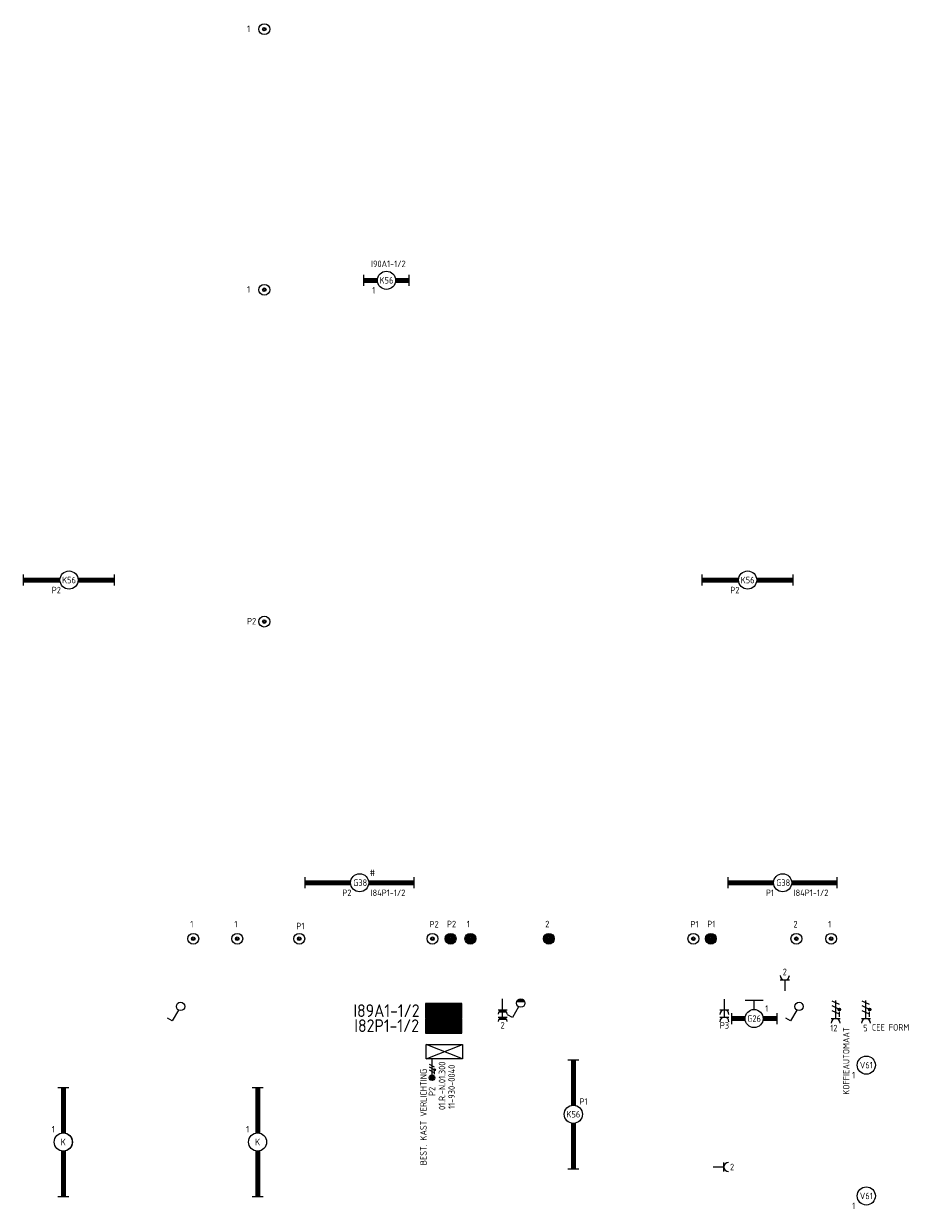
# Model space of a CAD drawing. Header units: millimetres. Extents: x 84152 to 132970, y 139979 to 175450.
# Tile 2 of 16: x 97058 to 109240, y 141369 to 157672. Entities that reach past the tile are written whole.
import ezdxf
from ezdxf.enums import TextEntityAlignment as Align

# ---------------------------------------------------------------- set-up
doc = ezdxf.new("R2010")
doc.units = ezdxf.units.MM
doc.layers.get('0').update_dxf_attribs({"linetype": 'CONTINUOUS'})
for name, color, linetype in [('EB62203-_ATTRIB', 2, 'CONTINUOUS'), ('EB62204-_ATTRIB', 2, 'CONTINUOUS'), ('EB62205-_ATTRIB', 2, 'CONTINUOUS'), ('EB63101-_ATTRIB', 2, 'CONTINUOUS'), ('EB63105-_ATTRIB', 2, 'CONTINUOUS'), ('EL62203-_KRACHT-WCD230', 3, 'CONTINUOUS'), ('EL62204-_KRACHT-ASP230', 3, 'CONTINUOUS'), ('EL62205-_KRACHT-KAST', 3, 'CONTINUOUS'), ('EL63101-_LICHT-ARM', 3, 'CONTINUOUS'), ('EL63102-_LICHT-SCH', 3, 'CONTINUOUS'), ('EL63105-_LICHT-KAST', 3, 'CONTINUOUS'), ('ET63105-_BIJSCHRIFT', 7, 'CONTINUOUS'), ('LASDOZEN', 3, 'CONTINUOUS'), ('LBSDOZEN_ATTRIB', 2, 'CONTINUOUS')]:
    doc.layers.add(name, color=color, linetype=linetype)
doc.styles.add('1_8', font='iso', dxfattribs={"width": 0.7, "height": 1.8})
doc.styles.add('3_5', font='iso', dxfattribs={"height": 3.5})
doc.styles.add('NORATT', font='isocp.shx')
doc.styles.add('Normaal_staand', font='iso.shx')

# ---------------------------------------------------------------- blocks, each defined once
blk = doc.blocks.new('EK3T30')
at = {"color": 0}
for p, q in [((-15, -1.5), (-15, 1.5)), ((-15, 0.52), (-2.44, 0.52)), ((-15, 0.17), (-2.49, 0.17)), ((2.44, 0.52), (15, 0.52)), ((2.49, 0.17), (15, 0.17)), ((15, -1.5), (15, 1.5)), ((-15, -0.17), (-2.49, -0.17)), ((-15, -0.52), (-2.44, -0.52)), ((2.44, -0.52), (15, -0.52)), ((2.49, -0.17), (15, -0.17))]:
    blk.add_line(p, q, dxfattribs=at)
blk.add_circle((0, 0), 2.5, dxfattribs=at)
at = {"color": 0, "style": 'NORATT', "flags": 9}
blk.add_attdef('GELIJK', text='', height=1.8, dxfattribs=at).set_placement((3.5, 5), align=Align.MIDDLE_CENTER)
at = {"color": 0, "style": 'NORATT'}
for tag, flags, p in [('SCHAK', 8, (3.5, 2.8)), ('A_CODE', 8, (0, 0)), ('GROEP', 8, (-3.5, -2.8)), ('KAST', 9, (3.5, -2.8))]:
    blk.add_attdef(tag, text='', height=1.8, dxfattribs=dict(at, flags=flags)).set_placement(p, align=Align.MIDDLE)
blk = doc.blocks.new('EK3T20')
at = {"color": 0}
for p, q in [((-12.5, -1.5), (-12.5, 1.5)), ((-12.5, 0.52), (-2.44, 0.52)), ((-12.5, 0.17), (-2.49, 0.17)), ((2.44, 0.52), (12.5, 0.52)), ((2.49, 0.17), (12.5, 0.17)), ((12.5, -1.5), (12.5, 1.5)), ((-12.5, -0.17), (-2.49, -0.17)), ((-12.5, -0.52), (-2.44, -0.52)), ((2.44, -0.52), (12.5, -0.52)), ((2.49, -0.17), (12.5, -0.17))]:
    blk.add_line(p, q, dxfattribs=at)
blk.add_circle((0, 0), 2.5, dxfattribs=at)
at = {"color": 0, "style": '1_8'}
for tag, flags, p in [('SCHAK', 8, (3.5, 2.75)), ('A_CODE', 8, (0, 0)), ('GROEP', 8, (-3.5, -2.75)), ('KAST', 9, (3.5, -2.75))]:
    blk.add_attdef(tag, text='', height=1.8, dxfattribs=dict(at, flags=flags)).set_placement(p, align=Align.MIDDLE)
blk = doc.blocks.new('ES3S1')
at = {"color": 0}
blk.add_lwpolyline([(0.58, 1), (2.31, 4), (3.61, 3.25)], dxfattribs=at)
blk.add_circle((0, 0), 1.15, dxfattribs=at)
at = {"color": 0, "style": 'NORATT', "flags": 8}
blk.add_attdef('SCHAK', text='', height=1.8, dxfattribs=at).set_placement((3, 5.5), align=Align.MIDDLE_CENTER)
at = {"color": 0, "style": 'NORATT'}
for tag, flags, p in [('KAST', 9, (3.7, 2.5)), ('GROEP', 9, (3.7, 0)), ('DOEL', 8, (3.7, -2.5)), ('M_CODE', 9, (3.7, -5))]:
    blk.add_attdef(tag, text='', height=1.8, dxfattribs=dict(at, flags=flags)).set_placement(p, align=Align.MIDDLE_LEFT)
blk = doc.blocks.new('ES3W1A')
at = {"color": 0}
for p, q in [((1.25, 0), (-1.25, 0)), ((0, 0), (0, -3))]:
    blk.add_line(p, q, dxfattribs=at)
blk.add_arc((0, 1.25), 1.25, 180, 0, dxfattribs=at)
at = {"color": 0, "style": 'NORATT', "flags": 8}
blk.add_attdef('GROEP', text='', height=1.8, rotation=90, dxfattribs=at).set_placement((0, 3), align=Align.MIDDLE_CENTER)
at = {"color": 0, "style": 'NORATT'}
for tag, flags, p in [('VERMOGEN', 9, (-2.5, 2.5)), ('KAST', 9, (-2.5, 5)), ('GELIJK', 9, (-2.5, 0)), ('SCHAK', 8, (-1, -1.5))]:
    blk.add_attdef(tag, text='', height=1.8, dxfattribs=dict(at, flags=flags)).set_placement(p, align=Align.MIDDLE_RIGHT)
for tag, flags, p in [('DOEL', 8, (2.5, 2.5)), ('M_CODE', 9, (2.5, 0)), ('TAL', 8, (1, -1.5))]:
    blk.add_attdef(tag, text='', height=1.8, dxfattribs=dict(at, flags=flags)).set_placement(p, align=Align.MIDDLE_LEFT)
blk = doc.blocks.new('ES3S1W')
at = {"color": 0}
for p, q in [((-1.09, -0.38), (1.09, -0.38)), ((-0.97, -0.62), (0.97, -0.62)), ((-0.75, -0.88), (0.75, -0.88))]:
    blk.add_line(p, q, dxfattribs=at)
blk.add_lwpolyline([(0.58, 1), (2.31, 4), (3.61, 3.25)], dxfattribs=at)
blk.add_circle((0, 0), 1.15, dxfattribs=at)
at = {"style": '1_8'}
for tag, flags, p in [('SCHAK', 8, (3, 5.5)), ('KAST', 9, (-3, 0.5)), ('M_CODE', 9, (0, 0)), ('DOEL', 9, (-3, -2)), ('GROEP', 9, (-3, -4.5))]:
    blk.add_attdef(tag, text='', height=1.8, dxfattribs=dict(at, flags=flags)).set_placement(p, align=Align.MIDDLE_CENTER)
blk = doc.blocks.new('ES3W2W')
at = {"color": 0}
for p, q in [((1.25, 2), (-1.25, 2)), ((1.25, 0), (-1.25, 0)), ((1.07, 2.6), (-1.07, 2.6)), ((1.07, 0.6), (-1.07, 0.6)), ((0.81, 2.3), (-0.81, 2.3)), ((0.81, 0.3), (-0.81, 0.3)), ((0, 2), (0, -3))]:
    blk.add_line(p, q, dxfattribs=at)
for centre in [(0, 3.25), (0, 1.25)]:
    blk.add_arc(centre, 1.25, 180, 0, dxfattribs=at)
at = {"style": '1_8'}
for tag, flags, p in [('VERMOGEN', 9, (-2.5, 6.25)), ('SCHAK', 8, (2.5, 6.25)), ('GROEP', 8, (0, 4.25)), ('TAL', 8, (2.5, 6.25)), ('KAST', 9, (7, 6.25))]:
    blk.add_attdef(tag, text='', height=1.8, rotation=90, dxfattribs=dict(at, flags=flags)).set_placement(p, align=Align.MIDDLE_CENTER)
at = {"style": '1_8', "flags": 8}
blk.add_attdef('DOEL', text='', height=1.8, rotation=90, dxfattribs=at).set_placement((-2.5, 2.75), align=Align.MIDDLE_LEFT)
at = {"style": '1_8', "flags": 9}
blk.add_attdef('M_CODE', text='', height=1.8, dxfattribs=at).set_placement((0, 0), align=Align.MIDDLE_CENTER)
blk = doc.blocks.new('EK3T10')
at = {"color": 0}
for p, q in [((-6.25, -1.5), (-6.25, 1.5)), ((-6.25, 0.52), (-2.44, 0.52)), ((-6.25, 0.17), (-2.49, 0.17)), ((2.44, 0.52), (6.25, 0.52)), ((2.49, 0.17), (6.25, 0.17)), ((6.25, -1.5), (6.25, 1.5)), ((-6.25, -0.17), (-2.49, -0.17)), ((-6.25, -0.52), (-2.44, -0.52)), ((2.44, -0.52), (6.25, -0.52)), ((2.49, -0.17), (6.25, -0.17))]:
    blk.add_line(p, q, dxfattribs=at)
blk.add_circle((0, 0), 2.5, dxfattribs=at)
at = {"style": 'NORATT'}
for tag, flags, p in [('GELIJK', 9, (3.5, 5)), ('SCHAK', 8, (3.5, 2.75)), ('A_CODE', 8, (0, 0)), ('GROEP', 8, (-3.5, -2.75)), ('KAST', 9, (3.5, -2.75))]:
    blk.add_attdef(tag, text='', height=1.8, dxfattribs=dict(at, flags=flags)).set_placement(p, align=Align.MIDDLE_CENTER)
blk = doc.blocks.new('ES111205E')
at = {"layer": 'LASDOZEN'}
h = blk.add_hatch(color=256, dxfattribs=at)
h.paths.add_polyline_path([(23, -1, -1), (-27, -1, -1)], flags=16)
h.paths.add_polyline_path([(10, -1, -1), (-15, -1, -1)], flags=0)
h.paths.add_polyline_path([(-77, -1, 1), (73, -1, 1)])
h.paths.add_polyline_path([(-99, 101), (100, 101), (100, 236), (-99, 236)], flags=9)
h.paths.add_polyline_path([(-19, -184), (116, -184), (116, -49), (-19, -49)], flags=9)
at = {"color": 0}
for radius in [75, 25, 12.5]:
    blk.add_circle((-2, -1, 2600), radius, dxfattribs=at)
at = {"style": '1_8'}
for tag, flags, p in [('VERMOGEN', 9, (-127, 162, 2600)), ('GROEP', 8, (-2, 162, 2600)), ('SCHAK', 8, (123, 162, 2600)), ('KAST', 9, (348, 162, 2600)), ('DOEL', 8, (-127, -13, 2600))]:
    blk.add_attdef(tag, text='', height=90, rotation=90, dxfattribs=dict(at, flags=flags)).set_placement(p, align=Align.MIDDLE_LEFT)
at = {"color": 0, "style": '1_8', "flags": 8}
for tag, p in [('NUMMER', (-2, 149, 2600)), ('CODE', (-2, -1, 2600))]:
    blk.add_attdef(tag, text='', height=90, dxfattribs=at).set_placement(p, align=Align.MIDDLE)
at = {"style": '1_8', "flags": 8}
blk.add_attdef('TAL', text='', height=90, rotation=90, dxfattribs=at).set_placement((123, 162, 2600), align=Align.MIDDLE_CENTER)
at = {"style": '1_8', "flags": 9}
blk.add_attdef('M_CODE', text='', height=90, dxfattribs=at).set_placement((-2, -1, 2600), align=Align.MIDDLE_CENTER)
blk = doc.blocks.new('ES111205')
at = {"color": 0}
for radius in [1.5, 0.5, 0.25]:
    blk.add_circle((0, 0), radius, dxfattribs=at)
at = {"style": '1_8'}
for tag, flags, p in [('VERMOGEN', 9, (-2.5, 3.25)), ('GROEP', 8, (0, 3.25)), ('SCHAK', 8, (2.5, 3.25)), ('KAST', 9, (7, 3.25)), ('DOEL', 8, (-2.5, -0.25))]:
    blk.add_attdef(tag, text='', height=1.8, rotation=90, dxfattribs=dict(at, flags=flags)).set_placement(p, align=Align.MIDDLE_LEFT)
at = {"color": 0, "style": '1_8', "flags": 8}
for tag, p in [('NUMMER', (0, 3)), ('CODE', (0, 0))]:
    blk.add_attdef(tag, text='', height=1.8, dxfattribs=at).set_placement(p, align=Align.MIDDLE)
at = {"style": '1_8', "flags": 8}
blk.add_attdef('TAL', text='', height=1.8, rotation=90, dxfattribs=at).set_placement((2.5, 3.25), align=Align.MIDDLE_CENTER)
at = {"style": '1_8', "flags": 9}
blk.add_attdef('M_CODE', text='', height=1.8, dxfattribs=at).set_placement((0, 0), align=Align.MIDDLE_CENTER)
blk = doc.blocks.new('ES111261')
at = {"color": 0}
for p, q in [((-5, 1.75), (5, 1.75)), ((-5, 1.5), (5, 1.5)), ((-5, 1.25), (5, 1.25)), ((-5, 1), (5, 1)), ((-5, 0.75), (5, 0.75)), ((-5, 0.5), (5, 0.5)), ((-5, 0.25), (5, 0.25)), ((-5, 0), (5, 0)), ((-5, -0.25), (5, -0.25)), ((-5, -0.5), (5, -0.5)), ((-5, -0.75), (5, -0.75)), ((-5, -1), (5, -1)), ((-5, -1.25), (5, -1.25)), ((-5, -1.5), (5, -1.5)), ((-5, -1.75), (5, -1.75)), ((-5, -2), (5, -2))]:
    blk.add_line(p, q, dxfattribs=at)
blk.add_lwpolyline([(-5, -2), (5, -2), (5, 2), (-5, 2)], close=True, dxfattribs=at)
for tag, height, style, flags, p in [('GROEPI', 1.8, '1_8', 9, (0, 9.5)), ('GROEP', 1.8, '1_8', 8, (0, 7.5)), ('CODE', 3.5, '3_5', 8, (0, 4.5)), ('M_CODE', 1.8, '1_8', 9, (0, 0)), ('KAST', 1.8, '1_8', 9, (0, -3.5)), ('VERMOGEN', 1.8, '1_8', 9, (0, -5.5)), ('VERMOGENI', 1.8, '1_8', 9, (0, -9.5)), ('DOEL', 1.8, '1_8', 9, (0, -7.5)), ('DOELI', 1.8, '1_8', 9, (0, -11.5))]:
    blk.add_attdef(tag, text='', height=height, dxfattribs=dict(style=style, flags=flags)).set_placement(p, align=Align.MIDDLE_CENTER)
at = {"color": 0, "style": '1_8', "flags": 9}
blk.add_attdef('RUIMTE', text='', height=1.8, dxfattribs=at).set_placement((0, -9.5), align=Align.MIDDLE)
blk = doc.blocks.new('ES3G00')
at = {"color": 0}
blk.add_circle((0, 0), 2.5, dxfattribs=at)
at = {"style": '1_8'}
for tag, flags, p in [('GELIJK', 9, (3.5, 5)), ('SCHAK', 8, (3.5, 2.75)), ('A_CODE', 8, (0, 0)), ('GROEP', 8, (-3.5, -2.75)), ('KAST', 9, (3.5, -2.75))]:
    blk.add_attdef(tag, text='', height=1.8, dxfattribs=dict(at, flags=flags)).set_placement(p, align=Align.MIDDLE_CENTER)
blk = doc.blocks.new('ES3W2A')
at = {"color": 0}
for p, q in [((1.25, 2), (-1.25, 2)), ((1.25, 0), (-1.25, 0)), ((0, 2), (0, -3))]:
    blk.add_line(p, q, dxfattribs=at)
for centre in [(0, 3.25), (0, 1.25)]:
    blk.add_arc(centre, 1.25, 180, 0, dxfattribs=at)
at = {"color": 0, "style": 'NORATT', "flags": 8}
blk.add_attdef('GROEP', text='', height=1.8, rotation=90, dxfattribs=at).set_placement((0, 5), align=Align.MIDDLE_CENTER)
at = {"color": 0, "style": 'NORATT'}
for tag, flags, p in [('VERMOGEN', 9, (-2.5, 2.5)), ('KAST', 9, (-2.5, 5)), ('GELIJK', 9, (-2.5, 0)), ('SCHAK', 8, (-1, -1.5))]:
    blk.add_attdef(tag, text='', height=1.8, dxfattribs=dict(at, flags=flags)).set_placement(p, align=Align.MIDDLE_RIGHT)
for tag, flags, p in [('DOEL', 8, (2.5, 2.5)), ('M_CODE', 9, (2.5, 0)), ('TAL', 8, (1, -1.5))]:
    blk.add_attdef(tag, text='', height=1.8, dxfattribs=dict(at, flags=flags)).set_placement(p, align=Align.MIDDLE_LEFT)
blk = doc.blocks.new('EK3T10-W')
at = {"color": 0}
for p, q in [((-6.25, -1.5), (-6.25, 1.5)), ((-6.25, 0.52), (-2.44, 0.52)), ((-6.25, 0.17), (-2.49, 0.17)), ((2.44, 0.52), (6.25, 0.52)), ((2.49, 0.17), (6.25, 0.17)), ((6.25, -1.5), (6.25, 1.5)), ((-6.25, -0.17), (-2.49, -0.17)), ((-6.25, -0.52), (-2.44, -0.52)), ((0, -2.5), (0, -5)), ((2.44, -0.52), (6.25, -0.52)), ((2.49, -0.17), (6.25, -0.17)), ((-2.5, -5), (2.5, -5))]:
    blk.add_line(p, q, dxfattribs=at)
blk.add_circle((0, 0), 2.5, dxfattribs=at)
at = {"style": '1_8', "flags": 9}
blk.add_attdef('GELIJK', text='', height=1.8, dxfattribs=at).set_placement((3.5, 5), align=Align.MIDDLE_CENTER)
at = {"color": 0, "style": '1_8'}
for tag, flags, p in [('SCHAK', 8, (3.5, 2.75)), ('A_CODE', 8, (0, 0)), ('GROEP', 8, (-3.5, -2.75)), ('KAST', 9, (3.5, -2.75))]:
    blk.add_attdef(tag, text='', height=1.8, dxfattribs=dict(at, flags=flags)).set_placement(p, align=Align.MIDDLE)
blk = doc.blocks.new('ES2W2A')
blk.add_line((1.25, 2), (-1.25, 2))
at = {"color": 1}
for p, q in [((-1, 1.5), (-1, 0.17)), ((-1, 0.83), (1, -0.17)), ((-1.2, -0.77), (-1.2, -0.23)), ((-1.07, -0.83), (-1.07, -0.17)), ((-1, -0.5), (1, -1.5)), ((-1, -1.83), (1, -2.83)), ((-0.93, -0.83), (-0.93, -0.17)), ((-0.8, -0.77), (-0.8, -0.23))]:
    blk.add_line(p, q, dxfattribs=at)
at = {"color": 0}
blk.add_line((0, 2), (0, -3), dxfattribs=at)
at = {"color": 1}
blk.add_circle((-1, -0.5), 0.333, dxfattribs=at)
at = {"color": 0}
blk.add_arc((0, 3.25), 1.25, 180, 0, dxfattribs=at)
at = {"color": 0, "style": '1_8'}
for tag, flags, p in [('VERMOGEN', 9, (-3.75, 4.25)), ('GROEP', 8, (1.25, 4.25)), ('KAST', 9, (3.75, 4.25))]:
    blk.add_attdef(tag, text='', height=1.8, rotation=90, dxfattribs=dict(at, flags=flags)).set_placement(p, align=Align.MIDDLE_LEFT)
at = {"color": 0, "style": '1_8', "width": 0.7, "flags": 8}
for tag, p in [('TAL', (-3.75, 4.25)), ('DOEL', (-1.25, 4.25))]:
    blk.add_attdef(tag, text='', height=1.8, rotation=90, dxfattribs=at).set_placement(p, align=Align.MIDDLE_LEFT)
at = {"style": '1_8'}
for tag, flags, p in [('SCHAK', 8, (2.5, 5)), ('GELIJK', 9, (5, 5))]:
    blk.add_attdef(tag, text='', height=1.8, rotation=90, dxfattribs=dict(at, flags=flags)).set_placement(p, align=Align.MIDDLE_CENTER)
at = {"style": '1_8', "flags": 9}
blk.add_attdef('M_CODE', text='', height=1.8, dxfattribs=at).set_placement((0, 0), align=Align.MIDDLE_CENTER)
blk = doc.blocks.new('ES3X5')
at = {"color": 1}
for p, q in [((-0.88, -0.38), (-0.88, 0.01)), ((-0.78, -0.42), (-0.78, 0.06)), ((-0.73, 1.04), (-0.73, 0.3)), ((-0.73, 0.67), (0.73, -0.07)), ((-0.69, -0.42), (-0.69, 0.06)), ((-0.59, -0.38), (-0.59, 0.01)), ((-0.73, -0.18), (0.73, -0.92)), ((-0.73, -0.88), (0.73, -1.62))]:
    blk.add_line(p, q, dxfattribs=at)
at = {"color": 0}
for p, q in [((-0.45, 1.4), (-0.45, 2.6)), ((-0.15, 1.27), (-0.15, 2.73)), ((0, 1.25), (0, -3)), ((0.15, 1.27), (0.15, 2.73)), ((0.45, 1.4), (0.45, 2.6))]:
    blk.add_line(p, q, dxfattribs=at)
at = {"color": 1}
blk.add_circle((-0.73, -0.18), 0.245, dxfattribs=at)
at = {"color": 0}
blk.add_circle((0, 2), 0.75, dxfattribs=at)
at = {"color": 0, "style": 'NORATT'}
for tag, flags, p in [('VERMOGEN', 9, (-2.5, 4.5)), ('GROEP', 8, (0, 4.5)), ('SCHAK', 8, (2.5, 4.5)), ('KAST', 9, (7, 4.5)), ('DOEL', 8, (-2.5, 1))]:
    blk.add_attdef(tag, text='', height=1.8, rotation=90, dxfattribs=dict(at, flags=flags)).set_placement(p, align=Align.MIDDLE_LEFT)
for tag, flags, p in [('TAL', 8, (2.5, 4.5)), ('GELIJK', 9, (5, 4.5))]:
    blk.add_attdef(tag, text='', height=1.8, rotation=90, dxfattribs=dict(at, flags=flags)).set_placement(p, align=Align.MIDDLE_CENTER)
at = {"color": 0, "style": 'NORATT', "flags": 9}
blk.add_attdef('M_CODE', text='', height=1.8, dxfattribs=at).set_placement((0, 0), align=Align.MIDDLE_CENTER)
blk = doc.blocks.new('ES111263')
at = {"color": 0}
for p, q in [((-5, -2), (5, 2)), ((5, -2), (-5, 2))]:
    blk.add_line(p, q, dxfattribs=at)
blk.add_lwpolyline([(5, -2), (-5, -2), (-5, 2), (5, 2)], close=True, dxfattribs=at)
for tag, height, style, flags, p in [('GROEPI', 1.8, '1_8', 9, (0, 9.5)), ('GROEP', 1.8, '1_8', 8, (0, 7.5)), ('CODE', 3.5, '3_5', 8, (0, 4.5)), ('M_CODE', 1.8, '1_8', 9, (0, 0)), ('KAST', 1.8, '1_8', 9, (0, -3.5)), ('VERMOGEN', 1.8, '1_8', 9, (0, -5.5)), ('VERMOGENI', 1.8, '1_8', 9, (0, -9.5)), ('DOEL', 1.8, '1_8', 9, (0, -7.5)), ('DOELI', 1.8, '1_8', 9, (0, -11.5))]:
    blk.add_attdef(tag, text='', height=height, dxfattribs=dict(style=style, flags=flags)).set_placement(p, align=Align.MIDDLE_CENTER)
at = {"color": 0, "style": '1_8', "flags": 9}
blk.add_attdef('RUIMTE', text='', height=1.8, dxfattribs=at).set_placement((0, -9.5), align=Align.MIDDLE)

msp = doc.modelspace()

# ---------------------------------------------------------------- block references
at = {"layer": 'EL62203-_KRACHT-WCD230'}
ref = msp.add_blockref('ES3W1A', (107539, 144510), dxfattribs=dict(at, xscale=50, yscale=50, zscale=50))
ref.add_attrib('GROEP', '2', dxfattribs={"layer": 'EB62203-_ATTRIB', "color": 1, "height": 90, "style": '1_8', "flags": 8}).set_placement((107539, 144622), align=Align.MIDDLE_CENTER)
ref = msp.add_blockref('ES3W2W', (103653, 144101), dxfattribs=dict(at, xscale=50, yscale=50, zscale=50, rotation=180))
ref.add_attrib('GROEP', '2', dxfattribs={"layer": 'EB62203-_ATTRIB', "color": 1, "height": 90, "style": '1_8', "flags": 8}).set_placement((103653, 143888), align=Align.MIDDLE_CENTER)
ref = msp.add_blockref('ES3W2A', (106708, 144099), dxfattribs=dict(at, xscale=50, yscale=50, zscale=50, rotation=180))
ref.add_attrib('GROEP', 'P3', dxfattribs={"layer": 'EB62203-_ATTRIB', "color": 1, "height": 90, "style": '1_8', "flags": 8}).set_placement((106708, 143886), align=Align.MIDDLE_CENTER)
ref = msp.add_blockref('ES2W2A', (108240, 144080, 1050), dxfattribs=dict(at, xscale=50, yscale=50, zscale=50, rotation=180))
ref.add_attrib('GROEP', '12', dxfattribs={"layer": 'EB62203-_ATTRIB', "color": 1, "height": 90, "style": 'NORATT', "flags": 8}).set_placement((108264, 143849, 1050), align=Align.MIDDLE_RIGHT)
ref.add_attrib('DOEL', 'KOFFIEAUTOMAAT', dxfattribs={"layer": 'EB62203-_ATTRIB', "color": 1, "height": 90, "rotation": 90, "style": 'NORATT', "flags": 8}).set_placement((108384, 143859, 1050), align=Align.MIDDLE_RIGHT)
ref = msp.add_blockref('ES2W2A', (108656, 144080, 1050), dxfattribs=dict(at, xscale=50, yscale=50, zscale=50, rotation=180))
ref.add_attrib('GROEP', '5', dxfattribs={"layer": 'EB62203-_ATTRIB', "color": 1, "height": 90, "style": 'NORATT', "flags": 8}).set_placement((108680, 143849, 1050), align=Align.MIDDLE_RIGHT)
ref.add_attrib('DOEL', 'CEE FORM', dxfattribs={"layer": 'EB62203-_ATTRIB', "color": 1, "height": 90, "style": 'NORATT', "flags": 8}).set_placement((109252, 143859, 1050), align=Align.MIDDLE_RIGHT)
ref = msp.add_blockref('ES3W1A', (106701, 141937, 1050), dxfattribs=dict(at, xscale=50, yscale=50, zscale=50, rotation=270))
ref.add_attrib('GROEP', '2', dxfattribs={"layer": 'EB62203-_ATTRIB', "color": 1, "height": 90, "style": 'NORATT', "flags": 8}).set_placement((106813, 141937, 1050), align=Align.MIDDLE_CENTER)
at = {"layer": 'EL62204-_KRACHT-ASP230'}
ref = msp.add_blockref('ES3X5', (102681, 143265, -1000), dxfattribs=dict(at, xscale=50, yscale=50, zscale=50, rotation=180))
ref.add_attrib('DOEL', 'BEST. KAST VERLICHTING', dxfattribs={"layer": 'EB62204-_ATTRIB', "color": 1, "height": 90, "rotation": -270, "style": 'NORATT', "flags": 8}).set_placement((102563, 143287), align=Align.MIDDLE_RIGHT)
ref.add_attrib('GROEP', 'P2', dxfattribs={"layer": 'EB62204-_ATTRIB', "color": 1, "height": 90, "rotation": -270, "style": 'NORATT', "flags": 8}).set_placement((102681, 143040, -1000), align=Align.MIDDLE_RIGHT)
at = {"layer": 'EL62205-_KRACHT-KAST'}
ref = msp.add_blockref('ES111261', (102843, 144085), dxfattribs=dict(at, xscale=50, yscale=50, zscale=50))
ref.add_attrib('CODE', 'I89A1-1/2', dxfattribs={"layer": 'EB62205-_ATTRIB', "color": 3, "height": 175, "style": '3_5', "flags": 8}).set_placement((102054, 144089), align=Align.MIDDLE_CENTER)
ref = msp.add_blockref('ES111261', (102843, 143878), dxfattribs=dict(at, xscale=50, yscale=50, zscale=50))
ref.add_attrib('CODE', 'I82P1-1/2', dxfattribs={"layer": 'EB62205-_ATTRIB', "color": 3, "height": 175, "style": 'NORATT', "flags": 8}).set_placement((102057, 143882), align=Align.MIDDLE_CENTER)
at = {"layer": 'EL63101-_LICHT-ARM'}
ref = msp.add_blockref('EK3T10', (102054, 154141), dxfattribs=dict(at, xscale=50, yscale=50, zscale=50))
ref.add_attrib('A_CODE', 'K56', dxfattribs={"layer": 'EB63101-_ATTRIB', "color": 1, "height": 90, "style": 'NORATT', "flags": 8}).set_placement((102054, 154141), align=Align.MIDDLE)
ref.add_attrib('GROEP', '1', dxfattribs={"layer": 'EB63101-_ATTRIB', "color": 1, "height": 90, "style": 'NORATT', "flags": 8}).set_placement((101879, 154003), align=Align.MIDDLE)
ref.add_attrib('KAST', 'I90A1-1/2', dxfattribs={"layer": 'EB63101-_ATTRIB', "color": 1, "height": 90, "style": 'NORATT', "flags": 8}).set_placement((102080, 154367), align=Align.MIDDLE)
ref = msp.add_blockref('EK3T20', (97683, 150015), dxfattribs=dict(at, xscale=50, yscale=50, zscale=50))
ref.add_attrib('A_CODE', 'K56', dxfattribs={"layer": 'EB63101-_ATTRIB', "color": 1, "height": 90, "style": '1_8', "flags": 8}).set_placement((97683, 150015), align=Align.MIDDLE)
ref.add_attrib('GROEP', 'P2', dxfattribs={"layer": 'EB63101-_ATTRIB', "color": 1, "height": 90, "style": '1_8', "flags": 8}).set_placement((97508, 149877), align=Align.MIDDLE)
ref = msp.add_blockref('EK3T20', (107027, 150015), dxfattribs=dict(at, xscale=50, yscale=50, zscale=50))
ref.add_attrib('A_CODE', 'K56', dxfattribs={"layer": 'EB63101-_ATTRIB', "color": 1, "height": 90, "style": '1_8', "flags": 8}).set_placement((107027, 150015), align=Align.MIDDLE)
ref.add_attrib('GROEP', 'P2', dxfattribs={"layer": 'EB63101-_ATTRIB', "color": 1, "height": 90, "style": '1_8', "flags": 8}).set_placement((106852, 149877), align=Align.MIDDLE)
ref = msp.add_blockref('EK3T30', (101684, 145849, 2200), dxfattribs=dict(at, xscale=50, yscale=50, zscale=50))
ref.add_attrib('A_CODE', 'G38', dxfattribs={"layer": 'EB63101-_ATTRIB', "color": 1, "height": 90, "style": 'NORATT', "flags": 8}).set_placement((101692, 145850, 2200), align=Align.MIDDLE)
ref.add_attrib('GROEP', 'P2', dxfattribs={"layer": 'EB63101-_ATTRIB', "color": 1, "height": 90, "style": 'NORATT', "flags": 8}).set_placement((101509, 145711, 2200), align=Align.MIDDLE)
ref.add_attrib('KAST', 'I84P1-1/2', dxfattribs={"layer": 'EB63101-_ATTRIB', "color": 1, "height": 90, "style": 'NORATT', "flags": 8}).set_placement((102075, 145711, 2200), align=Align.MIDDLE)
ref.add_attrib('SCHAK', '#', dxfattribs={"layer": 'EB63101-_ATTRIB', "color": 1, "height": 90, "style": 'NORATT', "flags": 8}).set_placement((101859, 145986, 2200), align=Align.MIDDLE)
ref = msp.add_blockref('EK3T30', (107509, 145849, 2200), dxfattribs=dict(at, xscale=50, yscale=50, zscale=50))
ref.add_attrib('A_CODE', 'G38', dxfattribs={"layer": 'EB63101-_ATTRIB', "color": 1, "height": 90, "style": 'NORATT', "flags": 8}).set_placement((107517, 145850, 2200), align=Align.MIDDLE)
ref.add_attrib('GROEP', 'P1', dxfattribs={"layer": 'EB63101-_ATTRIB', "color": 1, "height": 90, "style": 'NORATT', "flags": 8}).set_placement((107334, 145711, 2200), align=Align.MIDDLE)
ref.add_attrib('KAST', 'I84P1-1/2', dxfattribs={"layer": 'EB63101-_ATTRIB', "color": 1, "height": 90, "style": 'NORATT', "flags": 8}).set_placement((107900, 145711, 2200), align=Align.MIDDLE)
ref = msp.add_blockref('EK3T10-W', (107116, 143980, 2600), dxfattribs=dict(at, xscale=50, yscale=50, zscale=50, rotation=180))
ref.add_attrib('A_CODE', 'G26', dxfattribs={"layer": 'EB63101-_ATTRIB', "color": 1, "height": 90, "style": 'NORATT', "flags": 8}).set_placement((107116, 143980, 2600), align=Align.MIDDLE)
ref.add_attrib('GROEP', '1', dxfattribs={"layer": 'EB63101-_ATTRIB', "color": 1, "height": 90, "style": 'NORATT', "flags": 8}).set_placement((107291, 144118, 2600), align=Align.MIDDLE)
ref = msp.add_blockref('EK3T30', (104627, 142663), dxfattribs=dict(at, xscale=50, yscale=50, zscale=50, rotation=270))
ref.add_attrib('A_CODE', 'K56', dxfattribs={"layer": 'EB63101-_ATTRIB', "color": 1, "height": 90, "style": 'NORATT', "flags": 8}).set_placement((104627, 142663), align=Align.MIDDLE_CENTER)
ref.add_attrib('GROEP', 'P1', dxfattribs={"layer": 'EB63101-_ATTRIB', "color": 1, "height": 90, "style": 'NORATT', "flags": 8}).set_placement((104767, 142838), align=Align.MIDDLE_CENTER)
ref = msp.add_blockref('ES3G00', (108661, 143339, 2600), dxfattribs=dict(at, xscale=50, yscale=50, zscale=50))
ref.add_attrib('A_CODE', 'V61', dxfattribs={"layer": 'EB63101-_ATTRIB', "color": 1, "height": 90, "style": 'NORATT', "flags": 8}).set_placement((108661, 143339, 2600), align=Align.MIDDLE)
ref.add_attrib('GROEP', '1', dxfattribs={"layer": 'EB63101-_ATTRIB', "color": 1, "height": 90, "style": 'NORATT', "flags": 8}).set_placement((108486, 143201, 2600), align=Align.MIDDLE)
ref = msp.add_blockref('EK3T30', (97603, 142281), dxfattribs=dict(at, xscale=50, yscale=50, zscale=50, rotation=270))
ref.add_attrib('A_CODE', 'K', dxfattribs={"layer": 'EB63101-_ATTRIB', "color": 1, "height": 90, "style": '1_8', "flags": 8}).set_placement((97603, 142281), align=Align.MIDDLE)
ref.add_attrib('GROEP', '1', dxfattribs={"layer": 'EB63101-_ATTRIB', "color": 1, "height": 90, "style": '1_8', "flags": 8}).set_placement((97466, 142456), align=Align.MIDDLE)
ref = msp.add_blockref('EK3T30', (97604, 142281), dxfattribs=dict(at, xscale=50, yscale=50, zscale=50, rotation=270))
ref.add_attrib('A_CODE', 'K', dxfattribs={"layer": 'EB63101-_ATTRIB', "color": 1, "height": 90, "style": '1_8', "flags": 8}).set_placement((97604, 142281), align=Align.MIDDLE)
ref.add_attrib('GROEP', '1', dxfattribs={"layer": 'EB63101-_ATTRIB', "color": 1, "height": 90, "style": '1_8', "flags": 8}).set_placement((97466, 142456), align=Align.MIDDLE)
ref = msp.add_blockref('EK3T30', (100279, 142281), dxfattribs=dict(at, xscale=50, yscale=50, zscale=50, rotation=270))
ref.add_attrib('A_CODE', 'K', dxfattribs={"layer": 'EB63101-_ATTRIB', "color": 1, "height": 90, "style": '1_8', "flags": 8}).set_placement((100279, 142281), align=Align.MIDDLE)
ref.add_attrib('GROEP', '1', dxfattribs={"layer": 'EB63101-_ATTRIB', "color": 1, "height": 90, "style": '1_8', "flags": 8}).set_placement((100142, 142456), align=Align.MIDDLE)
ref = msp.add_blockref('ES3G00', (108661, 141539, 2600), dxfattribs=dict(at, xscale=50, yscale=50, zscale=50))
ref.add_attrib('A_CODE', 'V61', dxfattribs={"layer": 'EB63101-_ATTRIB', "color": 1, "height": 90, "style": 'NORATT', "flags": 8}).set_placement((108661, 141539, 2600), align=Align.MIDDLE)
ref.add_attrib('GROEP', '1', dxfattribs={"layer": 'EB63101-_ATTRIB', "color": 1, "height": 90, "style": 'NORATT', "flags": 8}).set_placement((108486, 141402, 2600), align=Align.MIDDLE)
at = {"layer": 'EL63102-_LICHT-SCH', "xscale": 50, "yscale": 50, "zscale": 50, "rotation": 180}
for name, p in [('ES3S1', (99218, 144147)), ('ES3S1W', (103903, 144193)), ('ES3S1', (107735, 144147)), ('ES3S1', (107735, 144147))]:
    msp.add_blockref(name, p, dxfattribs=at)
at = {"layer": 'EL63105-_LICHT-KAST'}
ref = msp.add_blockref('ES111263', (102851, 143525), dxfattribs=dict(at, xscale=50, yscale=50, zscale=50))
ref.add_attrib('M_CODE', '11-930-0040', dxfattribs={"layer": 'EB63105-_ATTRIB', "color": 1, "height": 90, "rotation": 90, "style": 'NORATT', "flags": 8}).set_placement((102951, 143041), align=Align.MIDDLE_CENTER)
at = {"layer": 'LASDOZEN'}
ref = msp.add_blockref('ES111205', (100372, 157597, 5000), dxfattribs=dict(at, xscale=50, yscale=50, zscale=50))
ref.add_attrib('GROEP', '1', dxfattribs={"layer": 'LBSDOZEN_ATTRIB', "color": 1, "height": 90, "style": '1_8', "flags": 8}).set_placement((100134, 157602, 5000), align=Align.MIDDLE_LEFT)
ref = msp.add_blockref('ES111205', (100372, 154010, 5000), dxfattribs=dict(at, xscale=50, yscale=50, zscale=50))
ref.add_attrib('GROEP', '1', dxfattribs={"layer": 'LBSDOZEN_ATTRIB', "color": 1, "height": 90, "style": '1_8', "flags": 8}).set_placement((100134, 154015, 5000), align=Align.MIDDLE_LEFT)
ref = msp.add_blockref('ES111205', (100372, 149444, 5000), dxfattribs=dict(at, xscale=50, yscale=50, zscale=50))
ref.add_attrib('GROEP', 'P2', dxfattribs={"layer": 'LBSDOZEN_ATTRIB', "color": 1, "height": 90, "style": '1_8', "flags": 8}).set_placement((100134, 149449, 5000), align=Align.MIDDLE_LEFT)
ref = msp.add_blockref('ES111205', (99393, 145078, 5000), dxfattribs=dict(at, xscale=50, yscale=50, zscale=50))
ref.add_attrib('GROEP', '1', dxfattribs={"layer": 'LBSDOZEN_ATTRIB', "color": 1, "height": 90, "style": '1_8', "flags": 8}).set_placement((99353, 145278, 5000), align=Align.MIDDLE_LEFT)
ref = msp.add_blockref('ES111205', (99999, 145078, 5000), dxfattribs=dict(at, xscale=50, yscale=50, zscale=50))
ref.add_attrib('GROEP', '1', dxfattribs={"layer": 'LBSDOZEN_ATTRIB', "color": 1, "height": 90, "style": '1_8', "flags": 8}).set_placement((99959, 145278, 5000), align=Align.MIDDLE_LEFT)
ref = msp.add_blockref('ES111205', (100853, 145078, 5000), dxfattribs=dict(at, xscale=50, yscale=50, zscale=50))
ref.add_attrib('GROEP', 'P1', dxfattribs={"layer": 'LBSDOZEN_ATTRIB', "color": 1, "height": 90, "style": '1_8', "flags": 8}).set_placement((100813, 145253, 5000), align=Align.MIDDLE_LEFT)
ref = msp.add_blockref('ES111205', (102687, 145078, 5000), dxfattribs=dict(at, xscale=50, yscale=50, zscale=50))
ref.add_attrib('GROEP', 'P2', dxfattribs={"layer": 'LBSDOZEN_ATTRIB', "color": 1, "height": 90, "style": '1_8', "flags": 8}).set_placement((102647, 145278, 5000), align=Align.MIDDLE_LEFT)
ref = msp.add_blockref('ES111205E', (102939, 145079, 2400), dxfattribs=at)
ref.add_attrib('GROEP', 'P2', dxfattribs={"layer": 'LBSDOZEN_ATTRIB', "color": 1, "height": 90, "style": '1_8', "flags": 8}).set_placement((102887, 145281, 5000), align=Align.MIDDLE_LEFT)
ref = msp.add_blockref('ES111205E', (103212, 145079, 2400), dxfattribs=at)
ref.add_attrib('GROEP', '1', dxfattribs={"layer": 'LBSDOZEN_ATTRIB', "color": 1, "height": 90, "style": '1_8', "flags": 8}).set_placement((103159, 145281, 5000), align=Align.MIDDLE_LEFT)
ref = msp.add_blockref('ES111205E', (104292, 145079, 2400), dxfattribs=at)
ref.add_attrib('GROEP', '2', dxfattribs={"layer": 'LBSDOZEN_ATTRIB', "color": 1, "height": 90, "style": '1_8', "flags": 8}).set_placement((104240, 145281, 5000), align=Align.MIDDLE_LEFT)
ref = msp.add_blockref('ES111205', (106280, 145078, 5000), dxfattribs=dict(at, xscale=50, yscale=50, zscale=50))
ref.add_attrib('GROEP', 'P1', dxfattribs={"layer": 'LBSDOZEN_ATTRIB', "color": 1, "height": 90, "style": '1_8', "flags": 8}).set_placement((106240, 145278, 5000), align=Align.MIDDLE_LEFT)
ref = msp.add_blockref('ES111205E', (106523, 145079, 2400), dxfattribs=at)
ref.add_attrib('GROEP', 'P1', dxfattribs={"layer": 'LBSDOZEN_ATTRIB', "color": 1, "height": 90, "style": '1_8', "flags": 8}).set_placement((106471, 145281, 5000), align=Align.MIDDLE_LEFT)
ref = msp.add_blockref('ES111205', (107698, 145078, 5000), dxfattribs=dict(at, xscale=50, yscale=50, zscale=50))
ref.add_attrib('GROEP', '2', dxfattribs={"layer": 'LBSDOZEN_ATTRIB', "color": 1, "height": 90, "style": '1_8', "flags": 8}).set_placement((107658, 145278, 5000), align=Align.MIDDLE_LEFT)
ref = msp.add_blockref('ES111205', (108177, 145078, 5000), dxfattribs=dict(at, xscale=50, yscale=50, zscale=50))
ref.add_attrib('GROEP', '1', dxfattribs={"layer": 'LBSDOZEN_ATTRIB', "color": 1, "height": 90, "style": '1_8', "flags": 8}).set_placement((108137, 145278, 5000), align=Align.MIDDLE_LEFT)

# ---------------------------------------------------------------- texts
at = {"layer": 'ET63105-_BIJSCHRIFT', "color": 1, "style": 'Normaal_staand'}
msp.add_text('01.R.-N.01.300 ', height=90, rotation=90, dxfattribs=at).set_placement((102819, 142722, -1000), align=Align.MIDDLE_LEFT)

doc.saveas('drawing.dxf')
